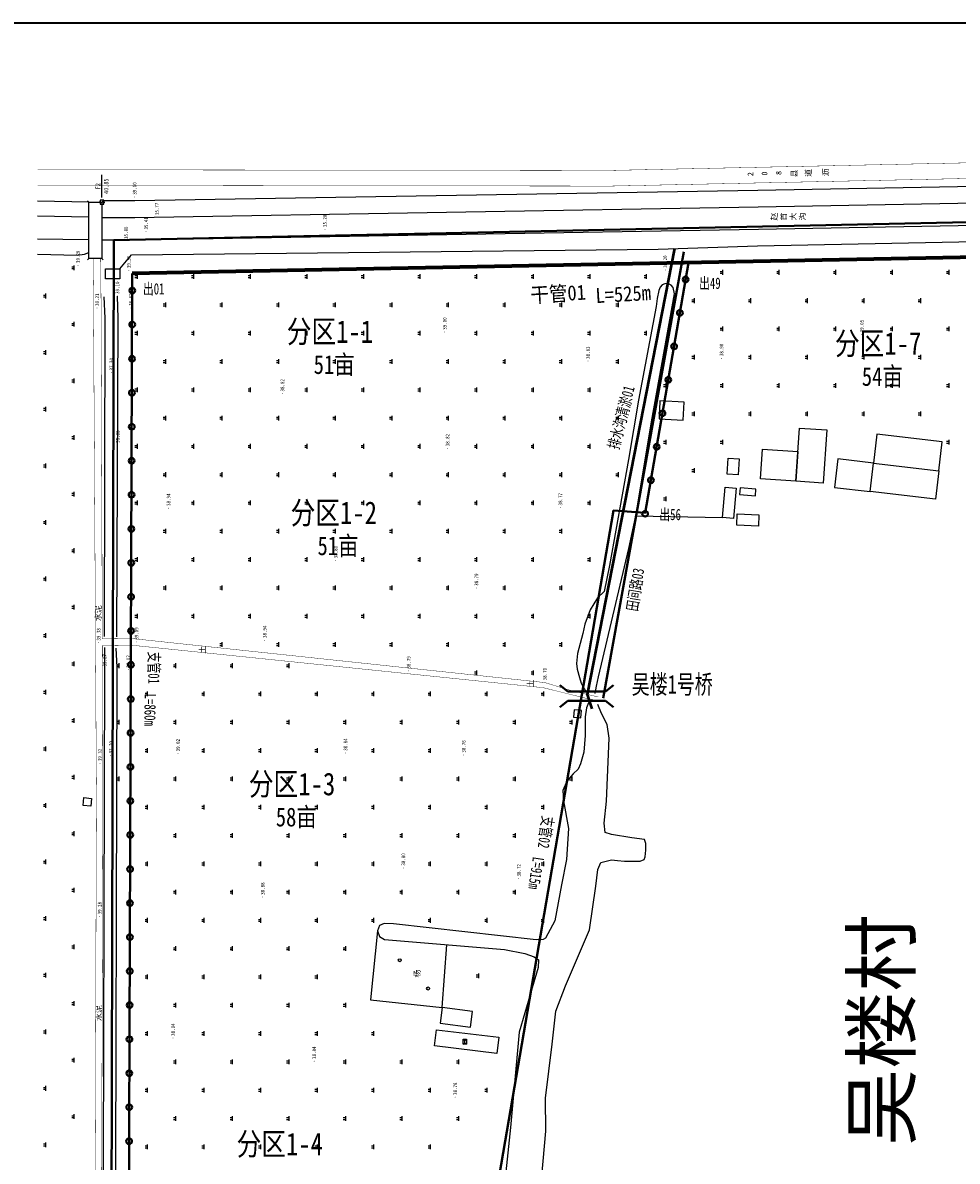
# Model space of a CAD drawing. Extents: x 464172 to 473094, y 3847158 to 3855433.
# Tile 4 of 98: x 465916 to 466411, y 3848877 to 3849480. Entities that reach past the tile are written whole.
import ezdxf
from ezdxf.enums import TextEntityAlignment as Align

# ---------------------------------------------------------------- set-up
doc = ezdxf.new("R2010")
doc.units = 0
doc.header["$PDMODE"] = 34
doc.header["$PDSIZE"] = 0.2
doc.linetypes.add('X1', pattern=[5, 4, -1])
doc.linetypes.add('X3', pattern=[5, 4, -1])
doc.layers.get('0').update_dxf_attribs({"linetype": 'CONTINUOUS'})
doc.layers.add('ASSIST', color=7, linetype='CONTINUOUS', plot=False)
for name, color, linetype in [('DLDW', 8, 'CONTINUOUS'), ('DLSS', 4, 'CONTINUOUS'), ('DMTZ', 3, 'CONTINUOUS'), ('GCD', 9, 'CONTINUOUS'), ('JMD', 6, 'CONTINUOUS'), ('KZD', 1, 'CONTINUOUS'), ('SXSS', 5, 'CONTINUOUS'), ('ZBTZ', 8, 'CONTINUOUS'), ('排水沟', 5, 'CONTINUOUS'), ('道路', 4, 'CONTINUOUS')]:
    doc.layers.add(name, color=color, linetype=linetype)
for name, color, linetype, lineweight in [('出水口', 3, 'CONTINUOUS', 30), ('干管', 1, 'CONTINUOUS', 30), ('支管', 3, 'CONTINUOUS', 30)]:
    doc.layers.add(name, color=color, linetype=linetype, lineweight=lineweight)
doc.styles.get("Standard").update_dxf_attribs({"font": 'rs.shx', "bigfont": 'hztxt.shx'})
doc.styles.add('正等线体', font='simhei.ttf')
doc.styles.add('黑体', font='simhei.ttf')
doc.linetypes.add('10422', pattern='A,0.75,[150,AAA.SHX,S=0.5,R=0,X=0,Y=0.5],1.5,[177,AAA.SHX,S=1,R=0,X=0,Y=0.4],0.75', length=3)
doc.linetypes.add('1161', pattern='A,0,[149,AAA.SHX,S=0.15,R=0,X=0,Y=0],-1.6', length=1.6)
doc.linetypes.add('712B', pattern='A,4,-1,4,-1,4,-1,[167,AAA.SHX,S=0.5,R=0,X=0,Y=0],8,[168,AAA.SHX,S=0.5,R=0,X=0,Y=0],-1', length=24)
doc.linetypes.add('833', pattern='A,2,[150,AAA.SHX,S=0.8,R=0,X=0,Y=0.8],2,[150,AAA.SHX,S=2,R=0,X=0,Y=2],1e-11', length=4)

# ---------------------------------------------------------------- blocks, each defined once
blk = doc.blocks.new('GC200')
at = {"linetype": 'Continuous', "const_width": 0.2, "flags": 128}
blk.add_lwpolyline([(-0.1, 0, 1), (0.1, 0, 1)], format="xyb", close=True, dxfattribs=at)
blk = doc.blocks.new('gc119')
for p, q in [((-1.25, 0), (1.25, 0)), ((-0.5, 1.3), (-0.5, 0)), ((0.5, 1.3), (0.5, 0))]:
    blk.add_line(p, q)
blk = doc.blocks.new('*U4')
at = {"linetype": 'Continuous'}
for points in [[(-0.15, 0), (-0.14, -0.06), (-0.14, 0.06)], [(-0.14, 0.06), (-0.11, -0.11), (-0.11, 0.11)], [(-0.11, -0.11), (-0.14, 0.06), (-0.14, -0.06)], [(-0.11, 0.11), (-0.06, -0.14), (-0.06, 0.14)], [(-0.06, -0.14), (-0.11, 0.11), (-0.11, -0.11)], [(-0.06, 0.14), (0, -0.15), (0, 0.15)], [(0, -0.15), (-0.06, 0.14), (-0.06, -0.14)], [(0, 0.15), (0.06, -0.14), (0.06, 0.14)], [(0.06, -0.14), (0, 0.15), (0, -0.15)], [(0.06, 0.14), (0.11, -0.11), (0.11, 0.11)], [(0.11, -0.11), (0.06, 0.14), (0.06, -0.14)], [(0.11, 0.11), (0.14, -0.06), (0.14, 0.06)], [(0.14, -0.06), (0.11, 0.11), (0.11, -0.11)], [(0.15, 0), (0.14, 0.06), (0.14, -0.06)]]:
    blk.add_solid(points, dxfattribs=at)
blk = doc.blocks.new('gc259')
at = {"linetype": 'Continuous', "flags": 128}
for points in [[(-1, 0), (-1.5, 0)], [(-1, -1), (1, -1), (1, 1), (-1, 1), (-1, -1)], [(0, 1), (0, 1.5)], [(1, 0), (1.5, 0)], [(0, -1), (0, -1.5)]]:
    blk.add_lwpolyline(points, dxfattribs=at)
at = {"linetype": 'Continuous'}
blk.add_circle((0, 0), 0.15, dxfattribs=at)
blk.add_point((0, 0), dxfattribs=at)
blk.add_blockref('*U4', (0, 0), dxfattribs=at)
blk = doc.blocks.new('gc326')
blk.add_circle((0, 0), 0.8)
blk = doc.blocks.new('gc272')
at = {"linetype": 'Continuous'}
blk.add_lwpolyline([(1.25, 0), (1.25, 0), (-1.25, 0), (-1.25, 1.9), (1.25, 1.9)], close=True, dxfattribs=at)
for points in [[(-1.25, 1.9), (-0.625, 0.95), (-1.25, 0)], [(-0.625, 0.95), (0.625, 0.95)], [(1.25, 1.9), (0.625, 0.95), (1.25, 0)]]:
    blk.add_lwpolyline(points, dxfattribs=at)
blk = doc.blocks.new('wlf')
at = {"layer": 'ASSIST', "color": 8, "linetype": 'Continuous', "elevation": -38.85, "flags": 128}
blk.add_lwpolyline([(579.54, 613.09), (609.42, 613.11), (609.44, 606.18), (579.53, 606.19)], close=True, dxfattribs=at)
at = {"layer": 'DLDW', "color": 8, "linetype": 'Continuous', "elevation": -38.85, "flags": 128}
blk.add_lwpolyline([(170.75, 428.86), (166.77, 395.84), (158.22, 396.87), (162.2, 429.89)], close=True, dxfattribs=at)
at = {"layer": 'DLSS', "color": 8, "linetype": 'Continuous'}
for p, q in [((579.54, 613.09, -38.85), (578.83, 613.8, -38.85)), ((609.42, 613.11, -38.85), (610.12, 613.82, -38.85)), ((579.53, 606.19, -38.85), (578.83, 605.48, -38.85)), ((609.44, 606.18, -38.85), (610.15, 605.48, -38.85))]:
    blk.add_line(p, q, dxfattribs=at)
at = {"layer": 'DLSS', "color": 8, "linetype": 'Continuous', "const_width": 0.2, "flags": 128}
for points, elevation in [([(618, 336.55), (618.33, 640.34)], -38.85), ([(626.3, 336.15), (626.62, 640.34)], -38.85), ([(374.45, 606.01), (294.32, 605.71), (17.42, 606.6)], -38.85), ([(347.17, 343.02), (349, 350.93), (350.63, 357.59), (354.82, 371.42), (378.2, 590.65), (377.99, 606.07)], -0.31), ([(579.53, 606.89), (573.97, 606.83), (558.09, 606.69), (377.99, 606.02)], -38.85), ([(631.46, -529.39), (636.43, -529.66), (618, 336.55)], 1.09), ([(645.38, -560.44), (644.69, -528.03), (626.3, 336.15)], -38.85), ([(645.38, -560.44), (644.42, -515.4), (626.3, 336.15)], -38.85)]:
    blk.add_lwpolyline(points, dxfattribs=dict(at, elevation=elevation))
at = {"layer": 'DLSS', "color": 8, "linetype": 'X3', "const_width": 0.2, "flags": 128}
for points, elevation in [([(579.49, 610.89), (574.17, 610.83), (558.06, 610.7), (294.32, 609.13), (17.19, 610.05)], -38.85), ([(345.16, 343.21), (346.75, 350.67), (348.66, 358.36), (352.11, 372.23), (374.66, 590.82), (374.45, 606.02)], -0.31)]:
    blk.add_lwpolyline(points, dxfattribs=dict(at, elevation=elevation))
at = {"layer": 'DLSS', "color": 8, "linetype": 'Continuous', "elevation": -38.85}
for points in [[(579.54, 613.09), (609.42, 613.11)], [(609.44, 606.18), (579.53, 606.19)]]:
    blk.add_lwpolyline(points, dxfattribs=at)
at = {"layer": 'DMTZ', "color": 8, "linetype": '10422', "const_width": 0.00000204, "flags": 128}
for points, elevation in [([(373.03, 598.71), (373.37, 604.81)], 0.03), ([(379.26, 605.08), (379, 598.23)], 0.12), ([(559.69, 598.03), (559.48, 605.23)], 0.25), ([(343.23, 343.32), (344.04, 348.2)], -0.34), ([(350.03, 349.66), (349.09, 344.75)], -0.33)]:
    blk.add_lwpolyline(points, dxfattribs=dict(at, elevation=elevation))
at = {"layer": 'JMD', "color": 8, "linetype": 'Continuous', "flags": 128}
for points, elevation in [([(289.72, 616.24), (293.81, 615.82), (293.4, 611.74), (289.31, 612.16)], 1.06), ([(574.21, 604.37), (574.21, 596.76), (568.82, 596.76), (568.82, 604.37)], 2.14), ([(174.21, 426.92), (172.1, 410.79), (180.54, 409.68), (182.65, 425.81)], -38.85), ([(340.01, 351.91), (340.38, 355.9), (336.54, 356.26), (336.17, 352.27)], 0.95), ([(494.58, 310.85), (493.98, 298.05), (503.53, 297.6), (504.13, 310.4)], -38.85), ([(442.26, 277.13), (458.4, 275.72), (457.89, 269.9), (441.75, 271.31)], -38.85), ([(465.29, 274.7), (473.68, 274.23), (473.35, 268.35), (464.96, 268.82)], -38.85), ([(444.24, 269.39), (443.81, 257.96), (437.73, 258.19), (438.17, 269.63)], -38.85), ([(454.49, 268.11), (453.81, 259.75), (457.29, 259.47), (457.97, 267.83)], -38.85), ([(462.79, 257.03), (478.61, 255.93), (477.31, 237.26), (461.5, 238.36)], -38.85), ([(461.5, 238.36), (489.75, 236.4), (488.74, 221.9), (460.49, 223.86)], -38.85), ([(456.06, 198.91), (471.12, 197.14), (473.35, 216.13), (458.3, 217.9)], -38.85), ([(471.12, 197.14), (467.06, 162.59), (452.01, 164.36), (456.06, 198.91)], -38.85), ([(471.12, 197.14), (467.06, 162.59), (482.44, 160.79), (486.5, 195.34)], -38.85)]:
    blk.add_lwpolyline(points, close=True, dxfattribs=dict(at, elevation=elevation))
at = {"layer": 'KZD', "color": 8, "linetype": 'Continuous'}
blk.add_line((611.94, 606.18, 2), (623.94, 606.18, 2), dxfattribs=at)
at = {"layer": 'SXSS', "color": 8, "linetype": '833', "flags": 128}
for points, elevation in [([(581.87, 640.34), (581.45, 619.38), (581.94, 615.52), (582.82, 613.09)], 0.06), ([(609.42, 613.11), (609.92, 640.34)], 0.06), ([(373.37, 604.81), (362.2, 604.8), (34.3, 605.78), (32.59, 605.31), (31.66, 604.72), (31.54, 603.79), (31.83, 602.31), (32.12, 600.97), (33, 599.63), (33.94, 599.01), (362.96, 598.14), (373.03, 598.71)], 0.03), ([(559.37, 605.23), (547.91, 604.73), (379.26, 605.08)], 0.25), ([(625.09, -251.65), (615.71, 258.49), (610.13, 588.83), (610.15, 605.48)], -38.85), ([(379, 598.23), (548.05, 597.52), (559.69, 598.03)], 0.25), ([(574.21, 596.76), (581.49, 590.48), (584.55, 311.28), (586.4, 258.72), (590.22, 62.87)], 2.14), ([(344.04, 348.2), (341.51, 349.29), (336.6, 349.93), (330.97, 349.93), (326.78, 349.97), (318.01, 350.74), (311.81, 352.45), (308.98, 353.78), (306.36, 356.45), (303.58, 358.8), (301.66, 360.14), (297.54, 361.84), (292.15, 361.42), (277.4, 358.83), (261.1, 359.95), (247.56, 362.53), (228.52, 366.08), (219.38, 371.1), (218.55, 372.36), (218.41, 375.91), (226.86, 451.56), (227.09, 456.59), (225.98, 458.98), (223.18, 460.09), (220.25, 459.04), (218.64, 456.46), (213.28, 392.85), (211.29, 382.09), (209.41, 377.12), (207.91, 374.72), (203.84, 374.94), (189.97, 378.97), (169.49, 384.94), (119.04, 389.63), (95.54, 392.06), (74.79, 394.49), (55.18, 398.87), (29.08, 402.76), (20.27, 403.57), (14.06, 403.84), (6.6, 404.19), (0.7, 403.88), (-2.12, 403.03), (-2.61, 401.42), (-2.61, 399.68), (-1.49, 397.93), (2.5, 396.93), (9.33, 396.62), (17.28, 396.13), (26.44, 394.02), (33.01, 391.15), (48.31, 384.74), (68.41, 377.85), (93.11, 373.03), (117.06, 370.8), (134.51, 370.99), (163.19, 367.55), (180.7, 365.49), (194.09, 360.49), (216.33, 350.83), (223.73, 347.69), (246.96, 344.32), (255.75, 343.29), (259.49, 341.68), (260.88, 336.04), (260.44, 332.89), (260.22, 329.23), (260.22, 320.89), (261.1, 318.76), (262.49, 318.18), (266.01, 317.88), (269.6, 317.88), (271.65, 318.54), (272.6, 325.35), (274.21, 335.97), (275.42, 339.44), (280.35, 339.97), (291.87, 338.72), (325.28, 337.26), (332.67, 338.38), (338.34, 341.38), (343.23, 343.32)], -0.34), ([(349.09, 344.75), (352.83, 343.92), (357.85, 342.95), (425.82, 326.93), (443.22, 323.2), (492.96, 314.87), (560.95, 302.71), (564.26, 303.36), (565.47, 304.5), (566.28, 306.26), (566.21, 307.74), (565.67, 309.22), (564.39, 310.3), (562.64, 311.04), (558.39, 311.85), (554.2, 312.32), (504.54, 321.72), (473.02, 327.1), (416.96, 337.19), (403.04, 339.93), (399.71, 343.45), (393.33, 347.45), (385.82, 350.2), (380.77, 351.25), (375.44, 352.68), (370.31, 354.01), (364.98, 354.67), (361.84, 354.29), (357.56, 352.96), (354.42, 352.11), (350.03, 349.66)], -0.34)]:
    blk.add_lwpolyline(points, dxfattribs=dict(at, elevation=elevation))
at = {"layer": 'SXSS', "color": 8, "linetype": 'Continuous', "flags": 128}
for points, elevation in [([(589.44, 613.48), (589.94, 640.34)], 0.06), ([(601.5, 613.26), (602, 640.34)], 0.06), ([(604.29, -252.03), (594.91, 258.12), (589.33, 588.67), (589.31, 606.19)], -38.85), ([(616.19, -251.81), (606.8, 258.33), (601.22, 588.76), (601.23, 606.18)], -38.85)]:
    blk.add_lwpolyline(points, dxfattribs=dict(at, elevation=elevation))
at = {"layer": 'ZBTZ', "color": 8, "linetype": '1161', "elevation": -0.34, "flags": 128}
for points in [[(223.18, 460.09), (186.61, 463.86), (182.65, 425.81), (215.84, 423.3)], [(443.22, 323.2), (442.26, 277.13)]]:
    blk.add_lwpolyline(points, dxfattribs=at)
at = {"layer": 'DLDW', "color": 8, "linetype": 'Continuous'}
blk.add_blockref('gc272', (164.48, 412.86, -38.85), dxfattribs=at)
at = {"layer": 'GCD', "color": 8, "linetype": 'Continuous'}
ref = blk.add_blockref('GC200', (576.02, 618.92, 0.44), dxfattribs=at)
ref.add_attrib('height', '39.29', dxfattribs={"linetype": 'Continuous', "height": 2, "style": '正等线体', "width": 0.8}).set_placement((577.22, 618.92, 0.44), align=Align.MIDDLE_LEFT)
ref = blk.add_blockref('GC200', (553.32, 608.79, 0.36), dxfattribs=at)
ref.add_attrib('height', '39.21', dxfattribs={"linetype": 'Continuous', "height": 2, "style": '正等线体', "width": 0.8}).set_placement((554.52, 608.79, 0.36), align=Align.MIDDLE_LEFT)
ref = blk.add_blockref('GC200', (230.78, 607.43, 0.43), dxfattribs=at)
ref.add_attrib('height', '39.28', dxfattribs={"linetype": 'Continuous', "height": 2, "style": '正等线体', "width": 0.8}).set_placement((231.98, 607.43, 0.43), align=Align.MIDDLE_LEFT)
ref = blk.add_blockref('GC200', (311.98, 607.29, 0.47), dxfattribs=at)
ref.add_attrib('height', '39.32', dxfattribs={"linetype": 'Continuous', "height": 2, "style": '正等线体', "width": 0.8}).set_placement((313.18, 607.29, 0.47), align=Align.MIDDLE_LEFT)
ref = blk.add_blockref('GC200', (362.2, 604.8, 0.42), dxfattribs=at)
ref.add_attrib('height', '39.27', dxfattribs={"linetype": 'Continuous', "height": 2, "style": '正等线体', "width": 0.8}).set_placement((363.4, 604.8, 0.42), align=Align.MIDDLE_LEFT)
ref = blk.add_blockref('GC200', (375.91, 607.98, 0.53), dxfattribs=at)
ref.add_attrib('height', '39.38', dxfattribs={"linetype": 'Continuous', "height": 2, "style": '正等线体', "width": 0.8}).set_placement((377.11, 607.98, 0.53), align=Align.MIDDLE_LEFT)
ref = blk.add_blockref('GC200', (316.05, 601.54, -1.15), dxfattribs=at)
ref.add_attrib('height', '37.70', dxfattribs={"linetype": 'Continuous', "height": 2, "style": '正等线体', "width": 0.8}).set_placement((317.25, 601.54, -1.15), align=Align.MIDDLE_LEFT)
ref = blk.add_blockref('GC200', (480.7, 597.8, 0.25), dxfattribs=at)
ref.add_attrib('height', '38.88', dxfattribs={"linetype": 'Continuous', "height": 2, "style": '正等线体', "width": 0.8}).set_placement((481.9, 597.8, 0.25), align=Align.MIDDLE_LEFT)
ref = blk.add_blockref('GC200', (519.1, 601.22, -1.55), dxfattribs=at)
ref.add_attrib('height', '37.30', dxfattribs={"linetype": 'Continuous', "height": 2, "style": '正等线体', "width": 0.8}).set_placement((520.3, 601.22, -1.55), align=Align.MIDDLE_LEFT)
ref = blk.add_blockref('GC200', (559.69, 598.03, 0.25), dxfattribs=at)
ref.add_attrib('height', '39.10', dxfattribs={"linetype": 'Continuous', "height": 2, "style": '正等线体', "width": 0.8}).set_placement((560.89, 598.03, 0.25), align=Align.MIDDLE_LEFT)
ref = blk.add_blockref('GC200', (361.62, 592.27, 0.17), dxfattribs=at)
ref.add_attrib('height', '39.02', dxfattribs={"linetype": 'Continuous', "height": 2, "style": '正等线体', "width": 0.8}).set_placement((362.82, 592.27, 0.17), align=Align.MIDDLE_LEFT)
ref = blk.add_blockref('GC200', (553.34, 590.83, -0.03), dxfattribs=at)
ref.add_attrib('height', '38.82', dxfattribs={"linetype": 'Continuous', "height": 2, "style": '正等线体', "width": 0.8}).set_placement((554.54, 590.83, -0.03), align=Align.MIDDLE_LEFT)
ref = blk.add_blockref('GC200', (573.3, 591.96, 0.51), dxfattribs=at)
ref.add_attrib('height', '39.36', dxfattribs={"linetype": 'Continuous', "height": 2, "style": '正等线体', "width": 0.8}).set_placement((574.5, 591.96, 0.51), align=Align.MIDDLE_LEFT)
ref = blk.add_blockref('GC200', (589.33, 590.55, -3.05), dxfattribs=at)
ref.add_attrib('height', '35.80', dxfattribs={"linetype": 'Continuous', "height": 2, "style": '正等线体', "width": 0.8}).set_placement((590.02, 593.44, -3.05), align=Align.MIDDLE_LEFT)
ref = blk.add_blockref('GC200', (376.37, 587.86, 0.24), dxfattribs=at)
ref.add_attrib('height', '39.09', dxfattribs={"linetype": 'Continuous', "height": 2, "style": '正等线体', "width": 0.8}).set_placement((377.57, 587.86, 0.24), align=Align.MIDDLE_LEFT)
ref = blk.add_blockref('GC200', (612.25, 588.9, 0.95), dxfattribs=at)
ref.add_attrib('height', '39.80', dxfattribs={"linetype": 'Continuous', "height": 2, "style": '正等线体', "width": 0.8}).set_placement((613.45, 588.9, 0.95), align=Align.MIDDLE_LEFT)
ref = blk.add_blockref('GC200', (593.79, 582.82, -3.44), dxfattribs=at)
ref.add_attrib('height', '35.41', dxfattribs={"linetype": 'Continuous', "height": 2, "style": '正等线体', "width": 0.8}).set_placement((594.99, 582.82, -3.44), align=Align.MIDDLE_LEFT)
ref = blk.add_blockref('GC200', (601.42, 577.09, -3.08), dxfattribs=at)
ref.add_attrib('height', '35.77', dxfattribs={"linetype": 'Continuous', "height": 2, "style": '正等线体', "width": 0.8}).set_placement((602.62, 577.09, -3.08), align=Align.MIDDLE_LEFT)
ref = blk.add_blockref('GC200', (166.38, 568.5, 0.09), dxfattribs=at)
ref.add_attrib('height', '38.94', dxfattribs={"linetype": 'Continuous', "height": 2, "style": '正等线体', "width": 0.8}).set_placement((167.58, 568.5, 0.09), align=Align.MIDDLE_LEFT)
ref = blk.add_blockref('GC200', (447.27, 570.92, 0.09), dxfattribs=at)
ref.add_attrib('height', '38.94', dxfattribs={"linetype": 'Continuous', "height": 2, "style": '正等线体', "width": 0.8}).set_placement((448.47, 570.92, 0.09), align=Align.MIDDLE_LEFT)
ref = blk.add_blockref('GC200', (317.18, 565.91, 0.17), dxfattribs=at)
ref.add_attrib('height', '39.02', dxfattribs={"linetype": 'Continuous', "height": 2, "style": '正等线体', "width": 0.8}).set_placement((318.38, 565.91, 0.17), align=Align.MIDDLE_LEFT)
ref = blk.add_blockref('GC200', (241.16, 520.97, 0.03), dxfattribs=at)
ref.add_attrib('height', '38.88', dxfattribs={"linetype": 'Continuous', "height": 2, "style": '正等线体', "width": 0.8}).set_placement((242.36, 520.97, 0.03), align=Align.MIDDLE_LEFT)
ref = blk.add_blockref('GC200', (377.27, 519.93, 0.09), dxfattribs=at)
ref.add_attrib('height', '38.94', dxfattribs={"linetype": 'Continuous', "height": 2, "style": '正等线体', "width": 0.8}).set_placement((378.47, 519.93, 0.09), align=Align.MIDDLE_LEFT)
ref = blk.add_blockref('GC200', (507.93, 510.54, -0.03), dxfattribs=at)
ref.add_attrib('height', '38.82', dxfattribs={"linetype": 'Continuous', "height": 2, "style": '正等线体', "width": 0.8}).set_placement((509.13, 510.54, -0.03), align=Align.MIDDLE_LEFT)
ref = blk.add_blockref('GC200', (154.13, 493.69, -0.01), dxfattribs=at)
ref.add_attrib('height', '38.84', dxfattribs={"linetype": 'Continuous', "height": 2, "style": '正等线体', "width": 0.8}).set_placement((155.33, 493.69, -0.01), align=Align.MIDDLE_LEFT)
ref = blk.add_blockref('GC200', (595.08, 488.01, -3.57), dxfattribs=at)
ref.add_attrib('height', '35.28', dxfattribs={"linetype": 'Continuous', "height": 2, "style": '正等线体', "width": 0.8}).set_placement((596.28, 488.01, -3.57), align=Align.MIDDLE_LEFT)
ref = blk.add_blockref('GC200', (419.52, 482.25, -0.05), dxfattribs=at)
ref.add_attrib('height', '38.80', dxfattribs={"linetype": 'Continuous', "height": 2, "style": '正等线体', "width": 0.8}).set_placement((420.72, 482.25, -0.05), align=Align.MIDDLE_LEFT)
ref = blk.add_blockref('GC200', (317.5, 477.11, -0.01), dxfattribs=at)
ref.add_attrib('height', '38.84', dxfattribs={"linetype": 'Continuous', "height": 2, "style": '正等线体', "width": 0.8}).set_placement((318.7, 477.11, -0.01), align=Align.MIDDLE_LEFT)
ref = blk.add_blockref('GC200', (256.59, 446.43, -0.05), dxfattribs=at)
ref.add_attrib('height', '38.80', dxfattribs={"linetype": 'Continuous', "height": 2, "style": '正等线体', "width": 0.8}).set_placement((257.79, 446.43, -0.05), align=Align.MIDDLE_LEFT)
ref = blk.add_blockref('GC200', (361.05, 443.62, -0.06), dxfattribs=at)
ref.add_attrib('height', '38.79', dxfattribs={"linetype": 'Continuous', "height": 2, "style": '正等线体', "width": 0.8}).set_placement((362.25, 443.62, -0.06), align=Align.MIDDLE_LEFT)
ref = blk.add_blockref('GC200', (478.89, 422.97, -0.03), dxfattribs=at)
ref.add_attrib('height', '38.82', dxfattribs={"linetype": 'Continuous', "height": 2, "style": '正等线体', "width": 0.8}).set_placement((480.09, 422.97, -0.03), align=Align.MIDDLE_LEFT)
ref = blk.add_blockref('GC200', (540.67, 424.5, 0.15), dxfattribs=at)
ref.add_attrib('height', '39.00', dxfattribs={"linetype": 'Continuous', "height": 2, "style": '正等线体', "width": 0.8}).set_placement((541.87, 424.5, 0.15), align=Align.MIDDLE_LEFT)
ref = blk.add_blockref('GC200', (135.08, 418.92, -0.07), dxfattribs=at)
ref.add_attrib('height', '38.78', dxfattribs={"linetype": 'Continuous', "height": 2, "style": '正等线体', "width": 0.8}).set_placement((136.28, 418.92, -0.07), align=Align.MIDDLE_LEFT)
ref = blk.add_blockref('GC200', (316.48, 414.41, -0.09), dxfattribs=at)
ref.add_attrib('height', '38.76', dxfattribs={"linetype": 'Continuous', "height": 2, "style": '正等线体', "width": 0.8}).set_placement((317.68, 414.41, -0.09), align=Align.MIDDLE_LEFT)
ref = blk.add_blockref('GC200', (404.93, 407.73, -0.06), dxfattribs=at)
ref.add_attrib('height', '38.79', dxfattribs={"linetype": 'Continuous', "height": 2, "style": '正等线体', "width": 0.8}).set_placement((406.13, 407.73, -0.06), align=Align.MIDDLE_LEFT)
ref = blk.add_blockref('GC200', (250.87, 385.19, -0.13), dxfattribs=at)
ref.add_attrib('height', '38.72', dxfattribs={"linetype": 'Continuous', "height": 2, "style": '正等线体', "width": 0.8}).set_placement((252.07, 385.19, -0.13), align=Align.MIDDLE_LEFT)
ref = blk.add_blockref('GC200', (354.82, 371.42, -0.15), dxfattribs=at)
ref.add_attrib('height', '38.70', dxfattribs={"linetype": 'Continuous', "height": 2, "style": '正等线体', "width": 0.8}).set_placement((356.02, 371.42, -0.15), align=Align.MIDDLE_LEFT)
ref = blk.add_blockref('GC200', (447.56, 363.15, -0.08), dxfattribs=at)
ref.add_attrib('height', '38.77', dxfattribs={"linetype": 'Continuous', "height": 2, "style": '正等线体', "width": 0.8}).set_placement((448.76, 363.15, -0.08), align=Align.MIDDLE_LEFT)
ref = blk.add_blockref('GC200', (525.24, 348.49, -0.02), dxfattribs=at)
ref.add_attrib('height', '38.83', dxfattribs={"linetype": 'Continuous', "height": 2, "style": '正等线体', "width": 0.8}).set_placement((526.44, 348.49, -0.02), align=Align.MIDDLE_LEFT)
ref = blk.add_blockref('GC200', (573.49, 307.59, 0.35), dxfattribs=at)
ref.add_attrib('height', '39.20', dxfattribs={"linetype": 'Continuous', "height": 2, "style": '正等线体', "width": 0.8}).set_placement((574.69, 307.59, 0.35), align=Align.MIDDLE_LEFT)
ref = blk.add_blockref('GC200', (526.68, 277.74, 0.05), dxfattribs=at)
ref.add_attrib('height', '38.90', dxfattribs={"linetype": 'Continuous', "height": 2, "style": '正等线体', "width": 0.8}).set_placement((527.88, 277.74, 0.05), align=Align.MIDDLE_LEFT)
ref = blk.add_blockref('GC200', (539.3, 203.37, 0.2), dxfattribs=at)
ref.add_attrib('height', '39.05', dxfattribs={"linetype": 'Continuous', "height": 2, "style": '正等线体', "width": 0.8}).set_placement((540.5, 203.37, 0.2), align=Align.MIDDLE_LEFT)
at = {"layer": 'KZD', "color": 8, "linetype": 'Continuous'}
blk.add_blockref('gc259', (609.44, 606.18, 2), dxfattribs=at)
at = {"layer": 'ZBTZ', "color": 8, "linetype": 'Continuous'}
for name, p in [('gc119', (109.73, 635.87, -38.85)), ('gc119', (139.73, 635.87, -38.85)), ('gc119', (169.73, 635.87, -38.85)), ('gc119', (199.73, 635.87, -38.85)), ('gc119', (229.73, 635.87, -38.85)), ('gc119', (259.73, 635.87, -38.85)), ('gc119', (289.73, 635.87, -38.85)), ('gc119', (319.73, 635.87, -38.85)), ('gc119', (349.73, 635.87, -38.85)), ('gc119', (379.73, 635.87, -38.85)), ('gc119', (409.73, 635.87, -38.85)), ('gc119', (439.73, 635.87, -38.85)), ('gc119', (469.73, 635.87, -38.85)), ('gc119', (499.73, 635.87, -38.85)), ('gc119', (529.73, 635.87, -38.85)), ('gc119', (559.73, 635.87, -38.85)), ('gc119', (124.73, 620.87, -38.85)), ('gc119', (154.73, 620.87, -38.85)), ('gc119', (184.73, 620.87, -38.85)), ('gc119', (214.73, 620.87, -38.85)), ('gc119', (244.73, 620.87, -38.85)), ('gc119', (274.73, 620.87, -38.85)), ('gc119', (304.73, 620.87, -38.85)), ('gc119', (334.73, 620.87, -38.85)), ('gc119', (364.73, 620.87, -38.85)), ('gc119', (394.73, 620.87, -38.85)), ('gc119', (424.73, 620.87, -38.85)), ('gc119', (454.73, 620.87, -38.85)), ('gc119', (484.73, 620.87, -38.85)), ('gc119', (514.73, 620.87, -38.85)), ('gc119', (544.73, 620.87, -38.85)), ('gc119', (574.73, 620.87, -38.85)), ('gc119', (303.78, 596.99, -38.85)), ('gc119', (333.78, 596.99, -38.85)), ('gc119', (363.78, 596.99, -38.85)), ('gc119', (390.03, 587.42, -38.85)), ('gc119', (420.03, 587.42, -38.85)), ('gc119', (450.03, 587.42, -38.85)), ('gc119', (480.03, 587.42, -38.85)), ('gc119', (510.03, 587.42, -38.85)), ('gc119', (540.03, 587.42, -38.85)), ('gc119', (570.03, 587.42, -38.85)), ('gc119', (108.78, 581.99, -38.85)), ('gc119', (138.78, 581.99, -38.85)), ('gc119', (168.78, 581.99, -38.85)), ('gc119', (198.78, 581.99, -38.85)), ('gc119', (228.78, 581.99, -38.85)), ('gc119', (258.78, 581.99, -38.85)), ('gc119', (288.78, 581.99, -38.85)), ('gc119', (318.78, 581.99, -38.85)), ('gc119', (348.78, 581.99, -38.85)), ('gc119', (405.03, 572.42, -38.85)), ('gc119', (435.03, 572.42, -38.85)), ('gc119', (465.03, 572.42, -38.85)), ('gc119', (495.03, 572.42, -38.85)), ('gc119', (525.03, 572.42, -38.85)), ('gc119', (555.03, 572.42, -38.85)), ('gc119', (123.78, 566.99, -38.85)), ('gc119', (153.78, 566.99, -38.85)), ('gc119', (183.78, 566.99, -38.85)), ('gc119', (213.78, 566.99, -38.85)), ('gc119', (243.78, 566.99, -38.85)), ('gc119', (273.78, 566.99, -38.85)), ('gc119', (303.78, 566.99, -38.85)), ('gc119', (333.78, 566.99, -38.85)), ('gc119', (363.78, 566.99, -38.85)), ('gc119', (390.03, 557.42, -38.85)), ('gc119', (420.03, 557.42, -38.85)), ('gc119', (450.03, 557.42, -38.85)), ('gc119', (480.03, 557.42, -38.85)), ('gc119', (510.03, 557.42, -38.85)), ('gc119', (540.03, 557.42, -38.85)), ('gc119', (570.03, 557.42, -38.85)), ('gc119', (108.78, 551.99, -38.85)), ('gc119', (138.78, 551.99, -38.85)), ('gc119', (168.78, 551.99, -38.85)), ('gc119', (198.78, 551.99, -38.85)), ('gc119', (228.78, 551.99, -38.85)), ('gc119', (258.78, 551.99, -38.85)), ('gc119', (288.78, 551.99, -38.85)), ('gc119', (318.78, 551.99, -38.85)), ('gc119', (348.78, 551.99, -38.85)), ('gc119', (375.03, 542.42, -38.85)), ('gc119', (405.03, 542.42, -38.85)), ('gc119', (435.03, 542.42, -38.85)), ('gc119', (465.03, 542.42, -38.85)), ('gc119', (495.03, 542.42, -38.85)), ('gc119', (525.03, 542.42, -38.85)), ('gc119', (555.03, 542.42, -38.85)), ('gc119', (123.78, 536.99, -38.85)), ('gc119', (153.78, 536.99, -38.85)), ('gc119', (183.78, 536.99, -38.85)), ('gc119', (213.78, 536.99, -38.85)), ('gc119', (243.78, 536.99, -38.85)), ('gc119', (273.78, 536.99, -38.85)), ('gc119', (303.78, 536.99, -38.85)), ('gc119', (333.78, 536.99, -38.85)), ('gc119', (363.78, 536.99, -38.85)), ('gc119', (390.03, 527.42, -38.85)), ('gc119', (420.03, 527.42, -38.85)), ('gc119', (450.03, 527.42, -38.85)), ('gc119', (480.03, 527.42, -38.85)), ('gc119', (510.03, 527.42, -38.85)), ('gc119', (540.03, 527.42, -38.85)), ('gc119', (570.03, 527.42, -38.85)), ('gc119', (108.78, 521.99, -38.85)), ('gc119', (138.78, 521.99, -38.85)), ('gc119', (168.78, 521.99, -38.85)), ('gc119', (198.78, 521.99, -38.85)), ('gc119', (228.78, 521.99, -38.85)), ('gc119', (258.78, 521.99, -38.85)), ('gc119', (288.78, 521.99, -38.85)), ('gc119', (318.78, 521.99, -38.85)), ('gc119', (348.78, 521.99, -38.85)), ('gc119', (375.03, 512.42, -38.85)), ('gc119', (405.03, 512.42, -38.85)), ('gc119', (435.03, 512.42, -38.85)), ('gc119', (465.03, 512.42, -38.85)), ('gc119', (495.03, 512.42, -38.85)), ('gc119', (525.03, 512.42, -38.85)), ('gc119', (555.03, 512.42, -38.85)), ('gc119', (123.78, 506.99, -38.85)), ('gc119', (153.78, 506.99, -38.85)), ('gc119', (183.78, 506.99, -38.85)), ('gc119', (213.78, 506.99, -38.85)), ('gc119', (243.78, 506.99, -38.85)), ('gc119', (273.78, 506.99, -38.85)), ('gc119', (303.78, 506.99, -38.85)), ('gc119', (333.78, 506.99, -38.85)), ('gc119', (363.78, 506.99, -38.85)), ('gc119', (390.03, 497.42, -38.85)), ('gc119', (420.03, 497.42, -38.85)), ('gc119', (450.03, 497.42, -38.85)), ('gc119', (480.03, 497.42, -38.85)), ('gc119', (510.03, 497.42, -38.85)), ('gc119', (540.03, 497.42, -38.85)), ('gc119', (570.03, 497.42, -38.85)), ('gc119', (108.78, 491.99, -38.85)), ('gc119', (138.78, 491.99, -38.85)), ('gc119', (168.78, 491.99, -38.85)), ('gc119', (198.78, 491.99, -38.85)), ('gc119', (228.78, 491.99, -38.85)), ('gc119', (258.78, 491.99, -38.85)), ('gc119', (288.78, 491.99, -38.85)), ('gc119', (318.78, 491.99, -38.85)), ('gc119', (348.78, 491.99, -38.85)), ('gc119', (375.03, 482.42, -38.85)), ('gc119', (405.03, 482.42, -38.85)), ('gc119', (435.03, 482.42, -38.85)), ('gc119', (465.03, 482.42, -38.85)), ('gc119', (495.03, 482.42, -38.85)), ('gc119', (525.03, 482.42, -38.85)), ('gc119', (555.03, 482.42, -38.85)), ('gc119', (123.78, 476.99, -38.85)), ('gc119', (153.78, 476.99, -38.85)), ('gc119', (183.78, 476.99, -38.85)), ('gc119', (213.78, 476.99, -38.85)), ('gc119', (243.78, 476.99, -38.85)), ('gc119', (273.78, 476.99, -38.85)), ('gc119', (303.78, 476.99, -38.85)), ('gc119', (333.78, 476.99, -38.85)), ('gc119', (390.03, 467.42, -38.85)), ('gc119', (420.03, 467.42, -38.85)), ('gc119', (450.03, 467.42, -38.85)), ('gc119', (480.03, 467.42, -38.85)), ('gc119', (510.03, 467.42, -38.85)), ('gc119', (540.03, 467.42, -38.85)), ('gc119', (570.03, 467.42, -38.85)), ('gc119', (108.78, 461.99, -38.85)), ('gc119', (138.78, 461.99, -38.85)), ('gc119', (168.78, 461.99, -38.85)), ('gc119', (228.78, 461.99, -38.85)), ('gc119', (258.78, 461.99, -38.85)), ('gc119', (288.78, 461.99, -38.85)), ('gc119', (318.78, 461.99, -38.85)), ('gc119', (348.78, 461.99, -38.85)), ('gc119', (375.03, 452.42, -38.85)), ('gc119', (405.03, 452.42, -38.85)), ('gc119', (435.03, 452.42, -38.85)), ('gc119', (465.03, 452.42, -38.85)), ('gc119', (495.03, 452.42, -38.85)), ('gc119', (525.03, 452.42, -38.85)), ('gc119', (555.03, 452.42, -38.85)), ('gc119', (123.78, 446.99, -38.85)), ('gc119', (153.78, 446.99, -38.85)), ('gc326', (207.65, 448.3, -38.85)), ('gc119', (243.78, 446.99, -38.85)), ('gc119', (273.78, 446.99, -38.85)), ('gc119', (303.78, 446.99, -38.85)), ('gc119', (333.78, 446.99, -38.85)), ('gc119', (390.03, 437.42, -38.85)), ('gc119', (420.03, 437.42, -38.85)), ('gc119', (450.03, 437.42, -38.85)), ('gc119', (480.03, 437.42, -38.85)), ('gc119', (510.03, 437.42, -38.85)), ('gc119', (540.03, 437.42, -38.85)), ('gc119', (570.03, 437.42, -38.85)), ('gc119', (108.78, 431.99, -38.85)), ('gc119', (138.78, 431.99, -38.85)), ('gc326', (192.65, 433.3, -38.85)), ('gc119', (228.78, 431.99, -38.85)), ('gc119', (258.78, 431.99, -38.85)), ('gc119', (288.78, 431.99, -38.85)), ('gc119', (318.78, 431.99, -38.85)), ('gc119', (348.78, 431.99, -38.85)), ('gc119', (375.03, 422.42, -38.85)), ('gc119', (405.03, 422.42, -38.85)), ('gc119', (435.03, 422.42, -38.85)), ('gc119', (465.03, 422.42, -38.85)), ('gc119', (495.03, 422.42, -38.85)), ('gc119', (525.03, 422.42, -38.85)), ('gc119', (555.03, 422.42, -38.85)), ('gc119', (123.78, 416.99, -38.85)), ('gc119', (153.78, 416.99, -38.85)), ('gc119', (243.78, 416.99, -38.85)), ('gc119', (273.78, 416.99, -38.85)), ('gc119', (303.78, 416.99, -38.85)), ('gc119', (333.78, 416.99, -38.85)), ('gc119', (199.41, 406.42, -38.85)), ('gc119', (360.03, 407.42, -38.85)), ('gc119', (390.03, 407.42, -38.85)), ('gc119', (420.03, 407.42, -38.85)), ('gc119', (450.03, 407.42, -38.85)), ('gc119', (480.03, 407.42, -38.85)), ('gc119', (510.03, 407.42, -38.85)), ('gc119', (540.03, 407.42, -38.85)), ('gc119', (570.03, 407.42, -38.85)), ('gc119', (138.78, 401.99, -38.85)), ('gc119', (228.78, 401.99, -38.85)), ('gc119', (258.78, 401.99, -38.85)), ('gc119', (288.78, 401.99, -38.85)), ('gc119', (318.78, 401.99, -38.85)), ('gc119', (348.78, 401.99, -38.85)), ('gc119', (375.03, 392.42, -38.85)), ('gc119', (405.03, 392.42, -38.85)), ('gc119', (435.03, 392.42, -38.85)), ('gc119', (465.03, 392.42, -38.85)), ('gc119', (495.03, 392.42, -38.85)), ('gc119', (525.03, 392.42, -38.85)), ('gc119', (555.03, 392.42, -38.85)), ('gc119', (243.78, 386.99, -38.85)), ('gc119', (273.78, 386.99, -38.85)), ('gc119', (303.78, 386.99, -38.85)), ('gc119', (333.78, 386.99, -38.85)), ('gc119', (360.03, 377.42, -38.85)), ('gc119', (390.03, 377.42, -38.85)), ('gc119', (420.03, 377.42, -38.85)), ('gc119', (450.03, 377.42, -38.85)), ('gc119', (480.03, 377.42, -38.85)), ('gc119', (510.03, 377.42, -38.85)), ('gc119', (540.03, 377.42, -38.85)), ('gc119', (570.03, 377.42, -38.85)), ('gc119', (228.78, 371.99, -38.85)), ('gc119', (258.78, 371.99, -38.85)), ('gc119', (288.78, 371.99, -38.85)), ('gc119', (318.78, 371.99, -38.85)), ('gc119', (348.78, 371.99, -38.85)), ('gc119', (375.03, 362.42, -38.85)), ('gc119', (405.03, 362.42, -38.85)), ('gc119', (435.03, 362.42, -38.85)), ('gc119', (465.03, 362.42, -38.85)), ('gc119', (495.03, 362.42, -38.85)), ('gc119', (525.03, 362.42, -38.85)), ('gc119', (555.03, 362.42, -38.85)), ('gc119', (303.78, 356.99, -38.85)), ('gc119', (333.78, 356.99, -38.85)), ('gc119', (390.03, 347.42, -38.85)), ('gc119', (420.03, 347.42, -38.85)), ('gc119', (450.03, 347.42, -38.85)), ('gc119', (480.03, 347.42, -38.85)), ('gc119', (510.03, 347.42, -38.85)), ('gc119', (540.03, 347.42, -38.85)), ('gc119', (570.03, 347.42, -38.85)), ('gc119', (465.03, 332.42, -38.85)), ('gc119', (495.03, 332.42, -38.85)), ('gc119', (525.03, 332.42, -38.85)), ('gc119', (555.03, 332.42, -38.85)), ('gc119', (540.03, 317.42, -38.85)), ('gc119', (570.03, 317.42, -38.85)), ('gc119', (452.26, 307.1, -38.85)), ('gc119', (482.26, 307.1, -38.85)), ('gc119', (512.26, 307.1, -38.85)), ('gc119', (467.26, 292.1, -38.85)), ('gc119', (497.26, 292.1, -38.85)), ('gc119', (527.26, 292.1, -38.85)), ('gc119', (557.26, 292.1, -38.85)), ('gc119', (482.26, 277.1, -38.85)), ('gc119', (512.26, 277.1, -38.85)), ('gc119', (542.26, 277.1, -38.85)), ('gc119', (572.26, 277.1, -38.85)), ('gc119', (497.26, 262.1, -38.85)), ('gc119', (527.26, 262.1, -38.85)), ('gc119', (557.26, 262.1, -38.85)), ('gc119', (512.26, 247.1, -38.85)), ('gc119', (542.26, 247.1, -38.85)), ('gc119', (572.26, 247.1, -38.85)), ('gc119', (497.26, 232.1, -38.85)), ('gc119', (527.26, 232.1, -38.85)), ('gc119', (557.26, 232.1, -38.85)), ('gc119', (512.26, 217.1, -38.85)), ('gc119', (542.26, 217.1, -38.85)), ('gc119', (572.26, 217.1, -38.85)), ('gc119', (497.26, 202.1, -38.85)), ('gc119', (527.26, 202.1, -38.85)), ('gc119', (557.26, 202.1, -38.85)), ('gc119', (512.26, 187.1, -38.85)), ('gc119', (542.26, 187.1, -38.85)), ('gc119', (572.26, 187.1, -38.85)), ('gc119', (497.26, 172.1, -38.85)), ('gc119', (527.26, 172.1, -38.85)), ('gc119', (557.26, 172.1, -38.85)), ('gc119', (482.26, 157.1, -38.85)), ('gc119', (512.26, 157.1, -38.85)), ('gc119', (542.26, 157.1, -38.85)), ('gc119', (572.26, 157.1, -38.85))]:
    blk.add_blockref(name, p, dxfattribs=at)
at = {"color": 8, "linetype": 'Continuous', "lineweight": -3, "insert": (599.74, 251.26), "char_height": 3, "width": 3.3886, "attachment_point": 1, "style": '黑体'}
blk.add_mtext('赵首大沟', dxfattribs=at)
at = {"layer": 'DLSS', "color": 8, "linetype": 'Continuous', "style": '黑体'}
for s, p in [('水泥', (179.58, 607.85, -38.85)), ('水泥', (391.62, 608.23, -38.85)), ('土', (372.27, 553.03, -38.85)), ('土', (354.29, 379.17, -38.85))]:
    blk.add_text(s, height=3, dxfattribs=at).set_placement(p, align=Align.MIDDLE)
for s, p in [('2', (623.26, 260.93, -38.85)), ('0', (623.57, 253.45, -38.85)), ('8', (623.88, 245.96, -38.85)), ('县', (622.56, 237.66, -38.85)), ('道', (622.87, 230.18, -38.85)), ('沥', (623.22, 220.94, -38.85))]:
    blk.add_text(s, height=3, dxfattribs=at).set_placement(p)
at = {"layer": 'JMD', "color": 8, "linetype": 'Continuous', "style": '黑体'}
blk.add_text('吴楼村', height=30, dxfattribs=at).set_placement((170.6, 193.49, -38.85), align=Align.MIDDLE)
at = {"layer": 'KZD', "color": 8, "linetype": 'Continuous', "style": '正等线体', "width": 0.8}
for s, p in [('F2', (617.94, 608.38, 2)), ('40.85', (617.94, 603.98, 2))]:
    blk.add_text(s, height=2.5, dxfattribs=at).set_placement(p, align=Align.MIDDLE)
at = {"layer": 'ZBTZ', "color": 8, "linetype": 'Continuous', "style": '黑体'}
blk.add_text('杨', height=3, dxfattribs=at).set_placement((200.55, 439.15, -38.85), align=Align.MIDDLE)
blk = doc.blocks.new('qiao')
at = {"color": 1, "lineweight": 40, "flags": 128}
for points in [[(-10.33, 2.02), (-14.5, 5.36)], [(-10.33, 2.02), (9.66, 2.02)], [(9.66, 2.02), (13.84, 5.36)], [(-10.33, -3.01), (-14.5, -6.35)], [(-10.33, -3.01), (9.66, -3.01)], [(9.66, -3.01), (13.84, -6.35)]]:
    blk.add_lwpolyline(points, dxfattribs=at)

msp = doc.modelspace()

# ---------------------------------------------------------------- linework, layer by layer
at = {"color": 3, "lineweight": 35}
msp.add_lwpolyline([(465637.92, 3849480.26), (467225.52, 3849480.26), (467225.52, 3848357.6), (465637.92, 3848357.6)], close=True, dxfattribs=at)
at = {"color": 221, "linetype": '712B', "lineweight": 40, "ltscale": 2, "flags": 128}
msp.add_lwpolyline([(465964.29, 3849365.02), (465962.17, 3848475.14), (467029.61, 3848404.45), (467096.72, 3849388.87), (465964.29, 3849365.02)], dxfattribs=at)
at = {"layer": '出水口', "color": 3, "lineweight": 40}
for centre in [(466267.41, 3849344.19), (465974.04, 3849338.29), (466264.34, 3849326.46), (465973.98, 3849320.29), (466261.27, 3849308.72), (465973.89, 3849302.15), (466258.2, 3849290.99), (465973.83, 3849284.15), (466255.13, 3849273.25), (465973.76, 3849266.15), (466252.06, 3849255.51), (465973.7, 3849248.11), (466248.99, 3849237.78), (465973.64, 3849230.11), (466245.91, 3849220.04), (465973.55, 3849211.97), (465973.48, 3849193.97), (465973.42, 3849175.97), (465973.36, 3849157.93), (465973.3, 3849139.93), (465973.21, 3849121.79), (465973.14, 3849103.79), (465973.08, 3849085.79), (465973.02, 3849067.75), (465972.96, 3849049.75), (465972.87, 3849031.61), (465972.8, 3849013.61), (465972.74, 3848995.61), (465972.68, 3848977.56), (465972.62, 3848959.56), (465972.53, 3848941.43), (465972.46, 3848923.43), (465972.4, 3848905.43), (465972.34, 3848887.38)]:
    msp.add_circle(centre, 1.5, dxfattribs=at)
at = {"layer": '干管', "color": 1, "linetype": 'Continuous', "lineweight": 70, "flags": 128}
msp.add_lwpolyline([(466495.27, 3849357.49), (465974.04, 3849347.29)], dxfattribs=at)
at = {"layer": '排水沟', "linetype": 'Continuous', "lineweight": 50, "elevation": 40.99, "flags": 128}
msp.add_lwpolyline([(466261.42, 3849360.55), (466215.11, 3849124.26), (466217.74, 3849116.61)], dxfattribs=at)
at = {"layer": '支管', "color": 3, "lineweight": 40, "flags": 128}
for points in [[(466268.95, 3849353.06), (466245.99, 3849220.49), (466229.12, 3849221.64), (466152.74, 3848777.4), (466172.71, 3848776.97), (466138.63, 3848487.32)], [(465974.04, 3849347.29), (465971.01, 3848490.49)]]:
    msp.add_lwpolyline(points, dxfattribs=at)
at = {"layer": '道路', "linetype": 'Continuous', "lineweight": 40, "flags": 128}
msp.add_lwpolyline([(466266.42, 3849358.77), (466223.71, 3849122.24)], dxfattribs=at)

# ---------------------------------------------------------------- block references
at = {"color": 3, "linetype": 'Continuous', "lineweight": -3, "rotation": 90}
msp.add_blockref('wlf', (466564.15, 3848775.7, 38.85), dxfattribs=at)
at = {"color": 3, "lineweight": -3}
msp.add_blockref('qiao', (466215.28, 3849123.79, 40.99), dxfattribs=at)

# ---------------------------------------------------------------- texts
at = {"color": 3, "lineweight": 40, "char_height": 6, "width": 34.7286, "attachment_point": 1}
for s, insert in [('{\\fSimHei|b0|i0|c134|p2;\\W0.7;出01}', (465979.67, 3849342.23)), ('{\\fSimHei|b0|i0|c134|p2;\\W0.7;出49}', (466274.54, 3849345.2)), ('{\\fSimHei|b0|i0|c134|p2;\\W0.7;出56}', (466253.46, 3849222.62))]:
    msp.add_mtext(s, dxfattribs=dict(at, insert=insert))
at = {"color": 1, "linetype": 'Continuous', "lineweight": 50, "char_height": 8, "width": 34.7286, "attachment_point": 1, "rotation": 3.26934}
for s, insert in [('{\\fSimHei|b0|i0|c134|p2;\\W0.9;干管01}', (466184.87, 3849339.84, 1.22)), ('{\\fSimHei|b0|i0|c134|p2;\\W0.9;L=525m}', (466219.38, 3849339.64, 1.22))]:
    msp.add_mtext(s, dxfattribs=dict(at, insert=insert))
at = {"color": 1, "linetype": 'Continuous', "lineweight": 50, "attachment_point": 1}
for s, insert, char_height in [('{\\fSimSun|b0|i0|c134|p2;\\W0.8;分区1-1}', (466055.92, 3849322.6), 12), ('{\\fSimSun|b0|i0|c134|p2;\\W0.8;分区1-7}', (466346.55, 3849316.29), 12), ('{\\fSimSun|b0|i0|c134|p2;\\W0.8;51亩}', (466070.19, 3849304.11), 10), ('{\\fSimSun|b0|i0|c134|p2;\\W0.8;54亩}', (466360.82, 3849297.8), 10), ('{\\fSimSun|b0|i0|c134|p2;\\W0.8;分区1-2}', (466057.97, 3849226.54), 12), ('{\\fSimSun|b0|i0|c134|p2;\\W0.8;51亩}', (466072.24, 3849208.05), 10), ('{\\fSimHei|b0|i0|c134|p2;\\W0.7;吴楼1号桥}', (466238.82, 3849134.58, -37.5), 10), ('{\\fSimSun|b0|i0|c134|p2;\\W0.8;分区1-3}', (466035.86, 3849082.76), 12), ('{\\fSimSun|b0|i0|c134|p2;\\W0.8;58亩}', (466050.12, 3849064.27), 10), ('{\\fSimSun|b0|i0|c134|p2;\\W0.8;分区1-4}', (466029.34, 3848891.95), 12)]:
    msp.add_mtext(s, dxfattribs=dict(at, insert=insert, char_height=char_height))
at = {"color": 3, "lineweight": 40, "char_height": 6, "width": 34.7286, "attachment_point": 1}
for s, insert, rotation in [('{\\fSimHei|b0|i0|c134|p2;\\W0.7;支管01}', (465988.66, 3849146.87), 269.30767), ('{\\fSimHei|b0|i0|c134|p2;\\W0.7;L=860m}', (465986.61, 3849124.64), 269.30767), ('{\\fSimHei|b0|i0|c134|p2;\\W0.7;支管02}', (466197.48, 3849059.27, 38.51), 261.4122), ('{\\fSimHei|b0|i0|c134|p2;\\W0.7;L=915m}', (466192.4, 3849037.53, 38.51), 261.4122)]:
    msp.add_mtext(s, dxfattribs=dict(at, insert=insert, rotation=rotation))
at = {"layer": '排水沟', "linetype": 'Continuous', "lineweight": 50, "insert": (466226.01, 3849255.16), "char_height": 6, "width": 74.094, "attachment_point": 1, "rotation": 75.47818}
msp.add_mtext('{\\fSimHei|b0|i0|c134|p2;\\W0.7;排水沟清淤01}', dxfattribs=at)
at = {"layer": '道路', "linetype": 'X1', "lineweight": 40, "insert": (466235.88, 3849168.93), "char_height": 6, "width": 74.094, "attachment_point": 1, "rotation": 80.74275}
msp.add_mtext('{\\fSimHei|b0|i0|c134|p2;\\W0.7;田间路03}', dxfattribs=at)

doc.saveas('drawing.dxf')
